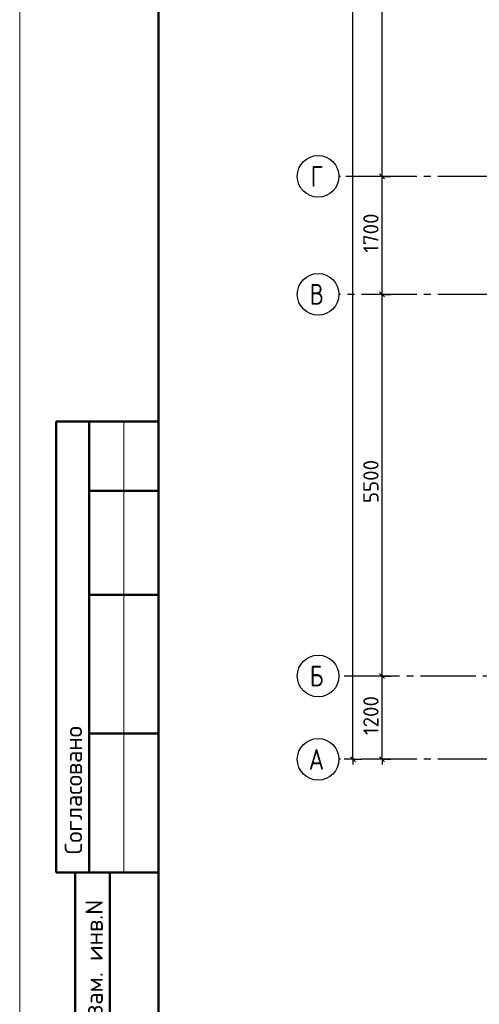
# Model space of a CAD drawing. Header units: millimetres. Extents: x 40580 to 1930067, y -240640 to 81020.
# Tile 182 of 246: x 671499 to 678121, y -233270 to -219083. Entities that reach past the tile are written whole.
import ezdxf

# ---------------------------------------------------------------- set-up
doc = ezdxf.new("R2010")
doc.units = ezdxf.units.MM
doc.linetypes.add('______5', pattern=[1100, 800, -100, 100, -100])
doc.linetypes.add('CENTER', pattern=[2, 1.25, -0.25, 0.25, -0.25])
doc.layers.add('Standard', color=7, linetype='Continuous', lineweight=25)
doc.layers.add('ОСИ', color=7, linetype='CENTER', lineweight=15)
doc.styles.add('GOST 2.304', font='isocpeur.ttf', dxfattribs={"width": 0.8})
doc.styles.add('ISOCPEUR', font='isocpeur.ttf')

msp = doc.modelspace()

# ---------------------------------------------------------------- linework, layer by layer
at = {"layer": 'Standard', "color": 7, "linetype": 'Continuous', "lineweight": -3, "transparency": 33554687}
for p, q in [((676719.8, -221340.4), (676719.8, -215840.4)), ((676719.8, -223040.3), (676719.8, -221340.4)), ((676300.8, -229740.4), (676300.8, -229815.4)), ((676719.8, -229740.4), (676719.8, -229815.4))]:
    msp.add_line(p, q, dxfattribs=at)
at = {"layer": 'Standard', "color": 7, "linetype": 'Continuous', "lineweight": 25, "transparency": 33554687}
for p, q in [((676757.3, -221377.9), (676682.3, -221302.9)), ((676757.3, -223077.8), (676682.3, -223002.8)), ((676757.3, -228577.9), (676682.3, -228502.9)), ((676338.3, -229777.9), (676263.3, -229702.9)), ((676757.3, -229777.9), (676682.3, -229702.9))]:
    msp.add_line(p, q, dxfattribs=at)
at = {"layer": 'Standard', "color": 251, "linetype": 'Continuous', "lineweight": -3, "true_color": 0x656565, "transparency": 33554687}
for p, q in [((676719.8, -221340.4), (676594.8, -221340.4)), ((676719.8, -221340.4), (676844.8, -221340.4)), ((676719.8, -223040.3), (676594.8, -223040.3)), ((676719.8, -223040.3), (676844.8, -223040.3)), ((676719.8, -223040.3), (676719.8, -223040.3)), ((676719.8, -228540.4), (676594.8, -228540.4)), ((676719.8, -228540.4), (676844.8, -228540.4)), ((676719.8, -228540.4), (676719.8, -228540.4)), ((676300.8, -229740.4), (676175.8, -229740.4)), ((676300.8, -229740.4), (676199.3, -229740.4)), ((676300.8, -229740.4), (676425.8, -229740.4)), ((676719.8, -229740.4), (676594.8, -229740.4)), ((676719.8, -229740.4), (676844.8, -229740.4)), ((676719.8, -229740.4), (676719.8, -229740.4))]:
    msp.add_line(p, q, dxfattribs=at)
at = {"layer": 'Standard', "color": 7, "linetype": 'Continuous', "lineweight": 50, "transparency": 33554687}
for p, q in [((673499.3, -224870.4), (672026.1, -224870.4)), ((672026.1, -224870.4), (672026.1, -231370.4)), ((672026.1, -224870.4), (672026.1, -231370.4)), ((672499.3, -224870.4), (672499.3, -231370.4)), ((673499.3, -225870.4), (672499.3, -225870.4)), ((673499.3, -227370.4), (672499.3, -227370.4)), ((673499.3, -229370.4), (672499.3, -229370.4)), ((672026.1, -231370.4), (673499.3, -231370.4)), ((672299.3, -239870.4), (672299.3, -231370.4)), ((672299.3, -239870.4), (672299.3, -231370.4)), ((672799.3, -239870.4), (672799.3, -231370.4))]:
    msp.add_line(p, q, dxfattribs=at)
at = {"layer": 'Standard', "color": 7, "linetype": 'Continuous', "lineweight": 13, "transparency": 33554687}
msp.add_line((672999.3, -224870.4), (672999.3, -231370.4), dxfattribs=at)
msp.add_lwpolyline([(671499.3, -240370.4), (713499.3, -240370.4), (713499.3, -180970.4), (671499.3, -180970.4), (671499.3, -240370.4)], close=True, dxfattribs=at)
at = {"layer": 'Standard', "color": 7, "linetype": 'Continuous', "lineweight": 50, "transparency": 33554687}
msp.add_lwpolyline([(673499.3, -181470.4), (712999.3, -181470.4), (712999.3, -239870.4), (673499.3, -239870.4), (673499.3, -181470.4)], close=True, dxfattribs=at)
at = {"layer": 'Standard', "color": 7, "linetype": 'Continuous', "lineweight": -3, "transparency": 33554687}
for points in [[(676300.8, -229740.4), (676300.8, -206922.2), (676300.8, -206922.2), (676300.8, -183250.4)], [(676719.8, -228540.4), (676719.8, -225283.3), (676719.8, -225283.3), (676719.8, -223040.3)], [(676719.8, -229740.4), (676719.8, -229449.2), (676719.8, -229449.2), (676719.8, -228540.4)]]:
    msp.add_lwpolyline(points, dxfattribs=at)
at = {"layer": 'Standard', "color": 251, "linetype": 'Continuous', "lineweight": -3, "true_color": 0x656565, "transparency": 33554687}
msp.add_lwpolyline([(676719.8, -221340.4), (676702.8, -221340.4), (676702.8, -221340.4), (676702.8, -221340.4), (676702.8, -221340.4), (676702.8, -221340.4), (676702.8, -221340.4), (676702.8, -221340.4), (676702.8, -221340.4), (676702.8, -221340.4), (676702.8, -221340.4), (676702.8, -221340.4), (676702.8, -221340.4), (676702.8, -221340.4), (676702.8, -221340.4), (676702.8, -221340.4), (676702.8, -221340.4), (676702.8, -221340.4), (676702.8, -221340.4), (676702.8, -221340.4), (676702.8, -221340.4), (676702.8, -221340.4), (676702.8, -221340.4), (676199.3, -221340.4)], dxfattribs=at)
at = {"layer": 'ОСИ', "color": 8, "linetype": '______5', "lineweight": -3, "transparency": 33554687}
for p, q in [((704723.3, -221340.4), (676099.3, -221340.4)), ((704723.3, -223040.4), (676099.3, -223040.4)), ((705573.3, -228540.4), (676099.3, -228540.4)), ((704723.3, -229740.4), (676099.3, -229740.4))]:
    msp.add_line(p, q, dxfattribs=at)
at = {"layer": 'ОСИ', "color": 7, "linetype": 'Continuous', "lineweight": -3, "transparency": 33554687}
for centre in [(675799.3, -221340.4), (675799.3, -223040.4), (675799.3, -228540.4), (675799.3, -229740.4)]:
    msp.add_circle(centre, 300, dxfattribs=at)

# ---------------------------------------------------------------- texts
at = {"layer": 'Standard', "color": 7, "linetype": 'Continuous', "lineweight": 25, "transparency": 33554687, "char_height": 220, "attachment_point": 7, "rotation": 90, "style": 'ISOCPEUR'}
for s, insert, width in [('1700', (676669.8, -222440.6), 625.735), ('5500', (676669.8, -226048.4), 641.476), ('1200', (676669.8, -229390.6), 625.741)]:
    msp.add_mtext(s, dxfattribs=dict(at, insert=insert, width=width))
at = {"layer": 'Standard', "color": 7, "linetype": 'Continuous', "lineweight": 50, "transparency": 33554687, "char_height": 250, "attachment_point": 7, "rotation": 90, "style": 'GOST 2.304'}
for s, insert, width in [('\\A1;{\\fISOCPEUR|i0|b0;\\H250.000000;\\W1.000000;\\C7;Согласовано}\\P', (672399.3, -231109), 2071.875), ('\\A1;{\\fISOCPEUR|i0|b0;\\H250.000000;\\W1.000000;\\C7;Взам. инв.N}\\P', (672697.2, -233634.5), 1909.099)]:
    msp.add_mtext(s, dxfattribs=dict(at, insert=insert, width=width))
at = {"layer": 'ОСИ', "color": 7, "linetype": 'Continuous', "lineweight": 25, "transparency": 33554687, "char_height": 300, "attachment_point": 7, "style": 'ISOCPEUR'}
for s, insert, width in [('\\W0.78;Г', (675694.3, -221490.4), 326.834), ('\\W0.80;В', (675679.3, -223190.4), 359.83), ('\\W0.80;Б', (675679.3, -228690.4), 359.83), ('\\W0.82;А', (675664.3, -229890.4), 392.649)]:
    msp.add_mtext(s, dxfattribs=dict(at, insert=insert, width=width))

doc.saveas('drawing.dxf')
